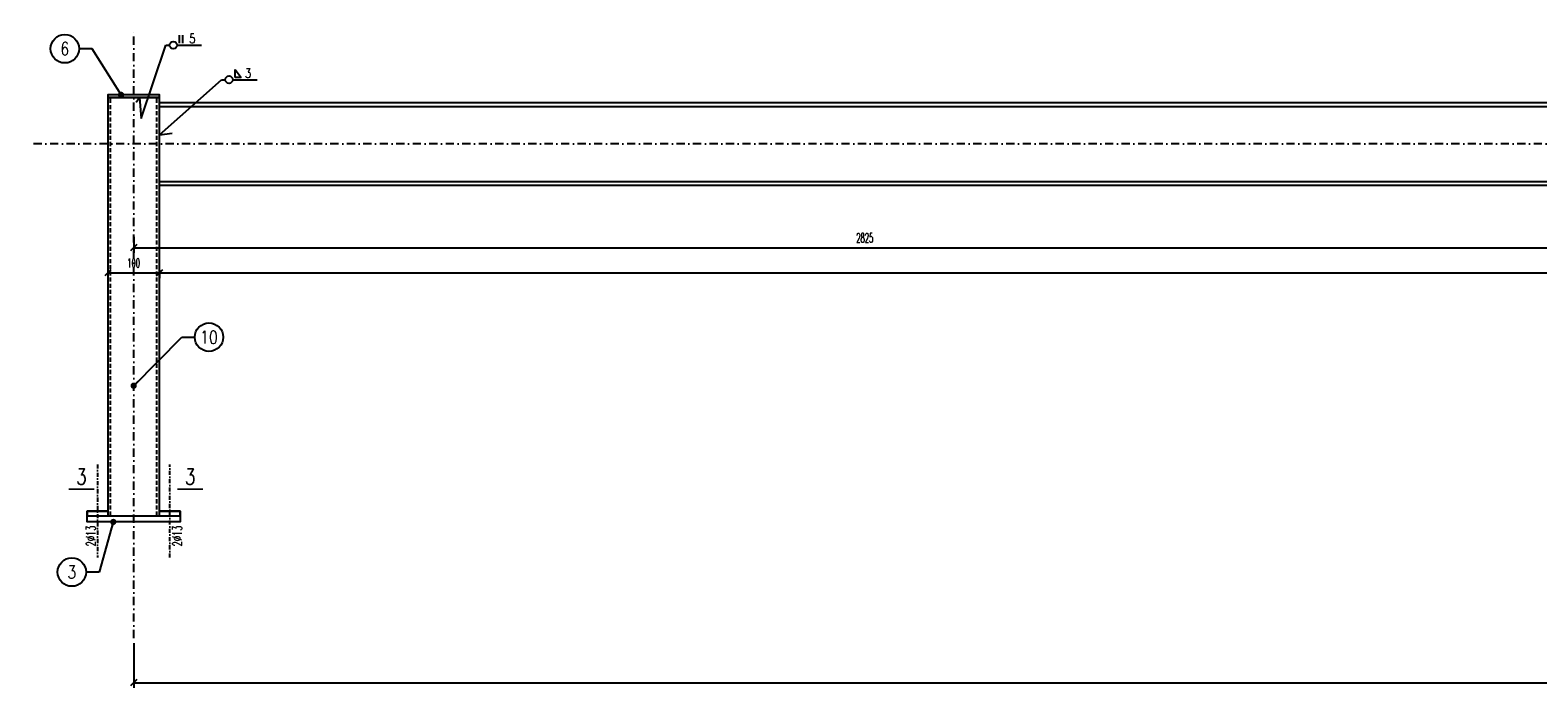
# Model space of a CAD drawing. Header units: millimetres. Extents: x -228255 to 14536, y -140109 to 119945.
# Tile 7 of 123: x -202271 to -199358, y 55171 to 56443. Entities that reach past the tile are written whole.
import ezdxf
from ezdxf.enums import TextEntityAlignment as Align

# ---------------------------------------------------------------- set-up
doc = ezdxf.new("R2010")
doc.units = ezdxf.units.MM
doc.header["$LTSCALE"] = 2.5
for name, pattern in [('DASHDOT', [25.4, 12.7, -6.35, 0, -6.35]), ('DASHDOT2', [12.7, 6.35, -3.175, 0, -3.175]), ('DASHED2', [9.524999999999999, 6.35, -3.175])]:
    doc.linetypes.add(name, pattern=pattern)
for name, color, linetype in [('Gruba', 6, 'Continuous'), ('Opisy_stal', 7, 'Continuous'), ('Osie', 134, 'DASHDOT'), ('Osie_laczniki', 157, 'DASHDOT2'), ('stal', 4, 'Continuous'), ('Stal_nw', 181, 'DASHED2'), ('Tekst', 31, 'Continuous'), ('Wymiary', 86, 'Continuous')]:
    doc.layers.add(name, color=color, linetype=linetype)
doc.styles.get("Standard").update_dxf_attribs({"font": 'romans.shx', "width": 0.65})
doc.styles.add('style1', font='romand.shx', dxfattribs={"width": 0.8})
doc.styles.add('style3', font='romans.shx', dxfattribs={"width": 0.5})
doc.dimstyles.new('Skala_10', dxfattribs={"dimtxt": 18, "dimasz": 12, "dimexe": 10, "dimexo": 10, "dimgap": 10, "dimtad": 1, "dimdec": 0, "dimdsep": 46, "dimtxsty": 'style3', "dimblk": 'OBLIQUE', "dimcen": 0, "dimdle": 1, "dimclrd": 256, "dimclre": 256, "dimclrt": 31, "dimadec": 1, "dimazin": 0, "dimtfac": 1, "dimtdec": 0, "dimtix": 1, "dimtmove": 2, "dimatfit": 0, "dimldrblk": 'DOT', "dimfxl": 1, "dimtolj": 1, "dimtzin": 0, "dimlwd": -1, "dimlwe": -1, "dimarcsym": 0})
doc.dimstyles.new('Skala_10$7', dxfattribs={"dimscale": 0, "dimtxt": 18, "dimasz": 12, "dimexe": 10, "dimexo": 15, "dimgap": 5, "dimtad": 1, "dimdec": 0, "dimrnd": 0.5, "dimzin": 9, "dimdsep": 46, "dimtxsty": 'Standard', "dimblk1": 'OBLIQUE', "dimblk2": 'OBLIQUE', "dimsah": 1, "dimcen": 10, "dimdle": 10, "dimclrt": 31, "dimadec": 0, "dimazin": 0, "dimtfac": 1, "dimtdec": 0, "dimtmove": 2, "dimatfit": 3, "dimldrblk": 'DOT', "dimfxl": 1, "dimtolj": 1, "dimtzin": 9, "dimarcsym": 0})

# ---------------------------------------------------------------- blocks, each defined once
blk = doc.blocks.new('_Oblique')
at = {"color": 0, "linetype": 'ByBlock', "lineweight": -2}
blk.add_line((-0.5, -0.5), (0.5, 0.5), dxfattribs=at)
blk = doc.blocks.new('*D669')
at = {"layer": 'Defpoints', "color": 0, "ltscale": 0.5, "transparency": 16777216}
for p in [(-202070.607858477, 55267.57393499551), (-196396.607858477, 55267.5739349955), (-196396.607858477, 55181.43982985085)]:
    blk.add_point(p, dxfattribs=at)
at = {"layer": 'Wymiary', "ltscale": 0.5, "transparency": 16777216}
for p, q in [((-202070.607858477, 55257.57393499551), (-202070.607858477, 55171.43982985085)), ((-196396.607858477, 55257.5739349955), (-196396.607858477, 55171.43982985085)), ((-202071.607858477, 55181.43982985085), (-196395.607858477, 55181.43982985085))]:
    blk.add_line(p, q, dxfattribs=at)
at = {"layer": 'Wymiary', "ltscale": 0.5, "transparency": 16777216, "xscale": 12, "yscale": 12, "zscale": 12, "rotation": 180}
blk.add_blockref('_Oblique', (-202070.607858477, 55181.43982985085), dxfattribs=at)
at = {"layer": 'Wymiary', "ltscale": 0.5, "transparency": 16777216, "xscale": 12, "yscale": 12, "zscale": 12}
blk.add_blockref('_Oblique', (-196396.607858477, 55181.43982985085), dxfattribs=at)
at = {"layer": 'Wymiary', "color": 31, "ltscale": 0.5, "transparency": 16777216, "insert": (-199233.607858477, 55200.43982985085), "char_height": 18, "attachment_point": 5, "style": 'style3'}
blk.add_mtext('\\A1;5674', dxfattribs=at)
blk = doc.blocks.new('_Dot')
at = {"color": 0, "linetype": 'ByBlock', "lineweight": -2}
blk.add_line((-0.5, 0), (-1, 0), dxfattribs=at)
at = {"color": 0, "linetype": 'ByBlock', "const_width": 0.5}
blk.add_lwpolyline([(-0.25, 0, 1), (0.25, 0, 1)], format="xyb", close=True, dxfattribs=at)
blk = doc.blocks.new('*D673')
at = {"layer": 'Defpoints', "color": 0, "ltscale": 0.5, "transparency": 16777216}
for p in [(-199245.607858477, 56092.5739349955), (-202070.607858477, 56053.3176993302), (-199245.607858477, 56022.12047023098)]:
    blk.add_point(p, dxfattribs=at)
at = {"layer": 'Wymiary', "ltscale": 0.5, "transparency": 16777216}
for p, q in [((-199245.607858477, 56082.5739349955), (-199245.607858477, 56012.12047023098)), ((-202071.607858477, 56022.12047023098), (-199244.607858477, 56022.12047023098)), ((-202070.607858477, 56043.3176993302), (-202070.607858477, 56012.12047023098))]:
    blk.add_line(p, q, dxfattribs=at)
at = {"layer": 'Wymiary', "ltscale": 0.5, "transparency": 16777216, "xscale": 12, "yscale": 12, "zscale": 12, "rotation": 180}
blk.add_blockref('_Oblique', (-202070.607858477, 56022.12047023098), dxfattribs=at)
at = {"layer": 'Wymiary', "ltscale": 0.5, "transparency": 16777216, "xscale": 12, "yscale": 12, "zscale": 12}
blk.add_blockref('_Oblique', (-199245.607858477, 56022.12047023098), dxfattribs=at)
at = {"layer": 'Wymiary', "color": 31, "ltscale": 0.5, "transparency": 16777216, "insert": (-200658.107858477, 56041.12047023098), "char_height": 18, "attachment_point": 5, "style": 'style3'}
blk.add_mtext('\\A1;2825', dxfattribs=at)
blk = doc.blocks.new('*D676')
at = {"layer": 'Defpoints', "color": 0, "ltscale": 0.5, "transparency": 16777216}
for p in [(-202120.607858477, 55988.85457925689), (-202020.607858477, 55988.85457925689), (-202020.607858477, 55973.52452679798)]:
    blk.add_point(p, dxfattribs=at)
at = {"layer": 'Wymiary', "ltscale": 0.5, "transparency": 16777216}
for p, q in [((-202121.607858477, 55973.52452679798), (-202019.607858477, 55973.52452679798)), ((-202120.607858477, 55978.85457925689), (-202120.607858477, 55963.52452679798)), ((-202020.607858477, 55978.85457925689), (-202020.607858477, 55963.52452679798))]:
    blk.add_line(p, q, dxfattribs=at)
at = {"layer": 'Wymiary', "ltscale": 0.5, "transparency": 16777216, "xscale": 12, "yscale": 12, "zscale": 12, "rotation": 180}
blk.add_blockref('_Oblique', (-202120.607858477, 55973.52452679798), dxfattribs=at)
at = {"layer": 'Wymiary', "ltscale": 0.5, "transparency": 16777216, "xscale": 12, "yscale": 12, "zscale": 12}
blk.add_blockref('_Oblique', (-202020.607858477, 55973.52452679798), dxfattribs=at)
at = {"layer": 'Wymiary', "color": 31, "ltscale": 0.5, "transparency": 16777216, "insert": (-202070.607858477, 55992.52452679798), "char_height": 18, "attachment_point": 5, "style": 'style3'}
blk.add_mtext('\\A1;100', dxfattribs=at)
blk = doc.blocks.new('*D677')
at = {"layer": 'Defpoints', "color": 0, "ltscale": 0.5, "transparency": 16777216}
for p in [(-202020.607858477, 55988.85457925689), (-196446.607858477, 55973.52452679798), (-196446.607858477, 55973.52452679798)]:
    blk.add_point(p, dxfattribs=at)
at = {"layer": 'Wymiary', "ltscale": 0.5, "transparency": 16777216}
for p, q in [((-202021.607858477, 55973.52452679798), (-196445.607858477, 55973.52452679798)), ((-202020.607858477, 55978.85457925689), (-202020.607858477, 55963.52452679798))]:
    blk.add_line(p, q, dxfattribs=at)
at = {"layer": 'Wymiary', "ltscale": 0.5, "transparency": 16777216, "xscale": 12, "yscale": 12, "zscale": 12, "rotation": 180}
blk.add_blockref('_Oblique', (-202020.607858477, 55973.52452679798), dxfattribs=at)
at = {"layer": 'Wymiary', "ltscale": 0.5, "transparency": 16777216, "xscale": 12, "yscale": 12, "zscale": 12}
blk.add_blockref('_Oblique', (-196446.607858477, 55973.52452679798), dxfattribs=at)
at = {"layer": 'Wymiary', "color": 31, "ltscale": 0.5, "transparency": 16777216, "insert": (-199246.107858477, 55992.52452679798), "char_height": 18, "attachment_point": 5, "style": 'style3'}
blk.add_mtext('\\A1;5574', dxfattribs=at)
blk = doc.blocks.new('Row_obwod_prawa')
at = {"color": 7}
for p, q in [((0, 2.842170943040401e-14), (7.200000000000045, 2.842170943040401e-14)), ((21.59999999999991, 2.842170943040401e-14), (69.11999999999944, 2.842170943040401e-14)), ((26.23679999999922, 3.600000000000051), (26.23679999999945, 19.60000000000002)), ((32.53679999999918, 3.600000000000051), (32.53679999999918, 19.60000000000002))]:
    blk.add_line(p, q, dxfattribs=at)
blk.add_circle((14.39999999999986, 2.842170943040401e-14), 7.2, dxfattribs=at)
at = {"color": 31, "width": 0.8}
blk.add_attdef('A', (44.95680000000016, 3.600000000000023), '', height=18, dxfattribs=at)
blk = doc.blocks.new('Pach_obwod_prawa')
at = {"color": 7}
for p, q in [((0, 2.842170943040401e-14), (7.200000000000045, 2.842170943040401e-14)), ((21.59999999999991, 2.842170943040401e-14), (69.11999999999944, 2.842170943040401e-14)), ((26.23679999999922, 4.320000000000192), (26.23679999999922, 19.44000000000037)), ((26.23679999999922, 19.44000000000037), (37.75680000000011, 4.320000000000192)), ((37.75680000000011, 4.320000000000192), (26.23679999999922, 4.320000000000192))]:
    blk.add_line(p, q, dxfattribs=at)
blk.add_circle((14.39999999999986, 2.842170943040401e-14), 7.2, dxfattribs=at)
at = {"color": 31, "width": 0.8}
blk.add_attdef('A', (44.95680000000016, 3.600000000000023), '', height=18, dxfattribs=at)
blk = doc.blocks.new('Elem_prawy')
at = {"color": 7}
blk.add_line((0, -5.684341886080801e-14), (25, -2.842170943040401e-14), dxfattribs=at)
blk.add_circle((52.5, -5.684341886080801e-14), 27.5, dxfattribs=at)
at = {"color": 31, "width": 0.8}
blk.add_attdef('22', text='', height=25, dxfattribs=at).set_placement((52.5, -5.684341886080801e-14), align=Align.MIDDLE)
blk = doc.blocks.new('Elem_lewy')
at = {"color": 7}
blk.add_line((-2.273736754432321e-13, 5.684341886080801e-14), (-25.00000000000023, 8.526512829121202e-14), dxfattribs=at)
blk.add_circle((-52.50000000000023, 5.684341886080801e-14), 27.5, dxfattribs=at)
at = {"color": 31, "width": 0.8}
blk.add_attdef('22', text='', height=25, dxfattribs=at).set_placement((-52.50000000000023, 5.684341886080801e-14), align=Align.MIDDLE)

msp = doc.modelspace()

# ---------------------------------------------------------------- linework, layer by layer
at = {"layer": 'Gruba', "const_width": 3}
for points in [[(-202196.4603252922, 55555.51067042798), (-202146.4603252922, 55555.51067042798)], [(-201986.4726377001, 55555.51067042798), (-201936.4726377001, 55555.51067042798)]]:
    msp.add_lwpolyline(points, dxfattribs=at)
at = {"layer": 'Opisy_stal', "ltscale": 0.5}
for p, q in [((-202055.8612565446, 56272.06430194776), (-202008.3923321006, 56413.52381286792)), ((-202020.607858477, 56240.20285314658), (-201900.8178824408, 56346.81440978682)), ((-202066.0484999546, 56303.10212796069), (-202059.4705866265, 56312.57393499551)), ((-202059.4705866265, 56312.57393499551), (-202055.8612565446, 56272.06430194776)), ((-202020.607858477, 56240.20285314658), (-201996.2769157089, 56243.14628488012))]:
    msp.add_line(p, q, dxfattribs=at)
at = {"layer": 'Osie', "ltscale": 0.5}
for p, q in [((-202070.607858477, 55267.57393499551), (-202070.607858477, 56442.57393499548)), ((-196196.607858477, 56222.57393499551), (-202270.607858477, 56222.57393499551))]:
    msp.add_line(p, q, dxfattribs=at)
at = {"layer": 'Osie_laczniki', "ltscale": 0.5}
for p, q in [((-202140.607858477, 55603.10369053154), (-202140.607858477, 55423.10369053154)), ((-202000.607858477, 55423.10369053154), (-202000.607858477, 55603.10369053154))]:
    msp.add_line(p, q, dxfattribs=at)
at = {"layer": 'stal', "ltscale": 0.5}
for p, q in [((-202020.607858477, 56295.17393499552), (-199245.607858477, 56295.17393499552)), ((-202020.607858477, 56149.97393499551), (-199245.607858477, 56149.97393499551))]:
    msp.add_line(p, q, dxfattribs=at)
for points in [[(-202120.607858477, 56312.57393499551), (-202020.607858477, 56312.57393499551), (-202020.607858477, 56317.57393499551), (-202120.607858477, 56317.57393499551)], [(-202120.607858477, 55504.11491948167), (-202020.607858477, 55504.11491948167), (-202020.607858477, 56312.57393499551), (-202120.607858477, 56312.57393499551)]]:
    msp.add_lwpolyline(points, close=True, dxfattribs=at)
for points in [[(-199245.607858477, 56142.57393499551), (-202020.607858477, 56142.57393499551), (-202020.607858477, 56302.57393499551), (-199245.607858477, 56302.57393499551)], [(-202120.607858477, 55513.10369053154), (-202160.607858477, 55513.10369053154), (-202160.607858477, 55504.11491948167), (-201980.607858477, 55504.11491948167), (-201980.607858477, 55513.10369053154), (-202020.607858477, 55513.10369053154)], [(-202020.607858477, 55513.10369053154), (-201980.607858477, 55513.10369053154), (-201980.607858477, 55492.12989141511), (-202160.607858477, 55492.12989141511), (-202160.607858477, 55513.10369053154), (-202120.607858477, 55513.10369053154)]]:
    msp.add_lwpolyline(points, dxfattribs=at)
at = {"layer": 'Stal_nw', "ltscale": 0.5}
for p, q in [((-202115.607858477, 55504.11491948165), (-202115.607858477, 56312.57393499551)), ((-202025.607858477, 55504.11491948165), (-202025.607858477, 56312.57393499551))]:
    msp.add_line(p, q, dxfattribs=at)

# ---------------------------------------------------------------- block references
at = {"layer": 'Opisy_stal', "ltscale": 0.5}
for name, p, values in [('Elem_lewy', (-202151.0808130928, 56406.58751974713), {'22': '6'}), ('Row_obwod_prawa', (-202008.3923321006, 56413.52381286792), {'A': '5'}), ('Pach_obwod_prawa', (-201900.8178824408, 56346.81440978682), {'A': '3'}), ('Elem_prawy', (-201977.5978379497, 55849.16760817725), {'22': '10'}), ('Elem_lewy', (-202137.5874875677, 55395.21720972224), {'22': '3'})]:
    msp.add_blockref(name, p, dxfattribs=at).add_auto_attribs(values)

# ---------------------------------------------------------------- texts
at = {"layer": 'Gruba', "style": 'style1', "width": 0.8}
for p in [(-202171.4603252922, 55555.51067042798), (-201961.4726377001, 55555.51067042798)]:
    msp.add_text('3', height=30, dxfattribs=at).set_placement(p, align=Align.BOTTOM_CENTER)
at = {"layer": 'Tekst', "ltscale": 0.5, "width": 0.65}
for p in [(-202144.2711662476, 55444.86621696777), (-201977.339134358, 55444.86621696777)]:
    msp.add_text('2%%C13', height=18, rotation=90, dxfattribs=at).set_placement(p)

# ---------------------------------------------------------------- dimensions: what is measured, and where the dimension line sits
at = {"layer": 'Wymiary', "ltscale": 0.5}
for base, p1, p2, picture, middle in [((-199245.607858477, 56022.12047023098), (-202070.607858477, 56053.3176993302), (-199245.607858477, 56092.5739349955), '*D673', (-200658.107858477, 56041.12047023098)), ((-202020.607858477, 55973.52452679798), (-202120.607858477, 55988.85457925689), (-202020.607858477, 55988.85457925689), '*D676', (-202070.607858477, 55992.52452679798)), ((-196396.607858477, 55181.43982985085), (-202070.607858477, 55267.57393499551), (-196396.607858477, 55267.5739349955), '*D669', (-199233.607858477, 55200.43982985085))]:
    dim = msp.add_linear_dim(base=base, p1=p1, p2=p2, dimstyle='Skala_10', dxfattribs=at)
    dim.commit()
    dim.dimension.update_dxf_attribs({"geometry": picture, "text_midpoint": middle})
dim = msp.add_linear_dim(base=(-196446.607858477, 55973.52452679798), p1=(-202020.607858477, 55988.85457925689), p2=(-196446.607858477, 55973.52452679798), dimstyle='Skala_10', dxfattribs=at)
dim.commit()
dim.dimension.update_dxf_attribs({"geometry": '*D677', "text_midpoint": (-199246.107858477, 55992.52452679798), "dimtype": 160})

# ---------------------------------------------------------------- leaders
at = {"layer": 'Opisy_stal', "ltscale": 0.5}
for points in [[(-202094.9483917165, 56317.57393499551), (-202151.0808130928, 56406.58751974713)], [(-202070.607858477, 55755.43444882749), (-201977.5978379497, 55849.16760817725)], [(-202109.9790636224, 55492.12989141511), (-202137.5874875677, 55395.21720972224)]]:
    msp.add_leader(points, dimstyle='Skala_10$7', override={"dimscale": 1, "dimtad": 0}, dxfattribs=at)

doc.saveas('drawing.dxf')
